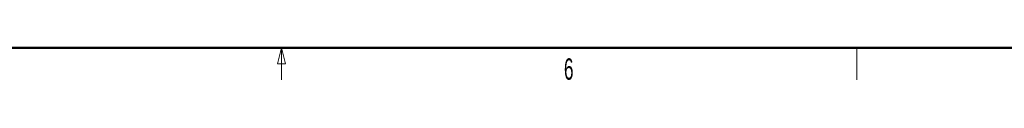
# Model space of a CAD drawing. Header units: millimetres. Extents: x 0 to 844, y -2 to 552.
# Tile 2 of 65: x 166.74 to 351.51, y 6.67 to 12.7. Entities that reach past the tile are written whole.
import ezdxf

# ---------------------------------------------------------------- set-up
doc = ezdxf.new("R2010")
doc.units = ezdxf.units.MM
doc.styles.add('SLDTEXTSTYLE0', font='TXT', dxfattribs={"width": 0.605})

msp = doc.modelspace()

# ---------------------------------------------------------------- linework, layer by layer
at = {"color": 7, "linetype": 'Continuous', "lineweight": 50}
msp.add_line((25.4, 12.7), (838.2, 12.7), dxfattribs=at)
at = {"color": 7, "linetype": 'Continuous', "lineweight": 18}
for p, q in [((215.9, 12.7), (215.15, 9.7)), ((215.9, 12.7), (215.9, 6.7)), ((215.9, 12.7), (216.65, 9.7)), ((323.85, 12.7), (323.85, 6.7)), ((216.65, 9.7), (215.15, 9.7))]:
    msp.add_line(p, q, dxfattribs=at)

# ---------------------------------------------------------------- texts
at = {"color": 7, "linetype": 'Continuous', "lineweight": 0, "insert": (269.772, 10.745), "char_height": 4, "attachment_point": 2, "style": 'SLDTEXTSTYLE0'}
msp.add_mtext('6', dxfattribs=at)

doc.saveas('drawing.dxf')
